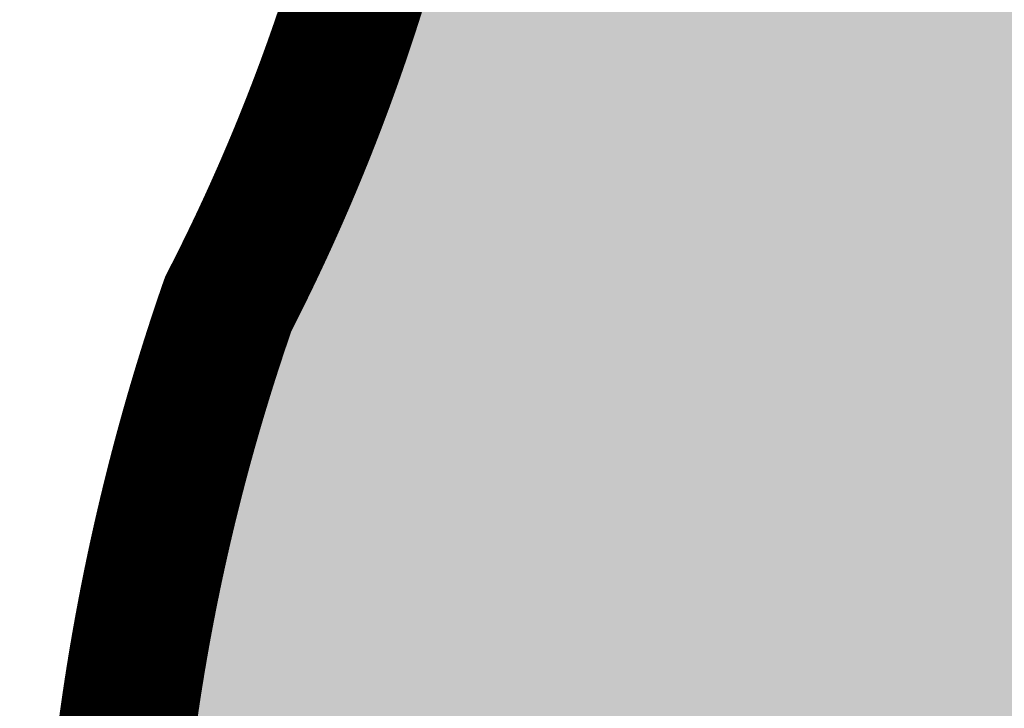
# Model space of a CAD drawing. Header units: feet. Extents: x 1609737 to 1611449, y 574802 to 575794.
# Tile 94 of 256: x 1610396 to 1610403, y 575064 to 575069. Entities that reach past the tile are written whole.
import ezdxf

# ---------------------------------------------------------------- set-up
doc = ezdxf.new("R2010")
doc.units = ezdxf.units.FT
doc.header["$MEASUREMENT"] = 0
for name, color, linetype in [('C-GROUTED-BLDR-HTCH-SINGLE', 79, 'Continuous'), ('C-THICKENED EDGE', 3, 'Continuous'), ('C-VOID FILLED RIPRAP', 23, 'Continuous')]:
    doc.layers.add(name, color=color, linetype=linetype)

msp = doc.modelspace()

# ---------------------------------------------------------------- hatches: boundary and pattern name
at = {"layer": 'C-GROUTED-BLDR-HTCH-SINGLE'}
h = msp.add_hatch(color=256, dxfattribs=at)
h.dxf.hatch_style = 1
edge = h.paths.add_edge_path()
edge.add_arc((1610346.798689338, 574967.6627427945), 126.8649867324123, 71.28505858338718, 88.50538841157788, ccw=False)
edge.add_arc((1610346.827493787, 574966.8597696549), 127.6165798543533, 65.85690705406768, 71.41298022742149, ccw=False)
edge.add_arc((1610404.7424691, 575080.043137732), 6.586764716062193, 150.232757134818, 192.3781952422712)
edge.add_arc((1610384.063225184, 575073.5679704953), 15.11863200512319, -18.604933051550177, 19.56635503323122, ccw=False)
edge.add_arc((1610416.513828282, 575060.92329932), 19.73778720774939, 156.6556931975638, 184.9380587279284)
edge.add_arc((1610380.29010607, 575056.0200681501), 16.86635743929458, -23.431948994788, 10.951468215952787, ccw=False)
edge.add_arc((1610404.150345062, 575043.2004725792), 10.37631145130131, 143.9079133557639, 198.3481587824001)
edge.add_arc((1610383.350808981, 575032.3549064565), 13.31777413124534, -11.562052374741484, 34.68779327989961, ccw=False)
edge.add_arc((1610414.662779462, 575075.9827910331), 49.76963084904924, 248.470540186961, 307.5616870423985)
edge.add_arc((1610475.45377047, 574997.3922403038), 49.58879759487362, 68.46665870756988, 127.88389707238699, ccw=False)
edge.add_arc((1610541.152820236, 575168.45085079), 133.6554409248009, 249.1835495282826, 262.0771957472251)
edge.add_arc((1610538.620285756, 575053.3600420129), 23.48207888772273, 169.698739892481, 227.4135499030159, ccw=False)
edge.add_arc((1610504.766698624, 575062.5365908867), 11.84640154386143, 335.1552628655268, 392.3913042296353)
edge.add_arc((1610525.659987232, 575075.0338984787), 12.50724317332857, 155.5736846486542, 209.4597175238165, ccw=False)
edge.add_arc((1610505.763914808, 575085.634325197), 10.09250994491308, 327.4616461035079, 366.1857299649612)
edge.add_arc((1610550.370748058, 575153.6818102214), 75.35873958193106, 242.691587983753, 274.296040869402)
edge.add_arc((1610562.194032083, 575081.4931232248), 6.849925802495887, 198.0715154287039, 205.5866701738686, ccw=False)
edge.add_arc((1610561.881980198, 575081.3913006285), 6.521681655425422, 145.8833785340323, 198.0715154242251, ccw=False)
edge.add_arc((1610554.68458593, 575086.2673485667), 2.171898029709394, 325.8833785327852, 440.5424989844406)
edge.add_arc((1610556.009493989, 575094.2209239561), 5.891273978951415, 222.7830371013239, 260.5424989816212, ccw=False)
edge.add_arc((1610554.185066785, 575092.5324888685), 3.405444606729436, 183.5019517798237, 222.78303710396, ccw=False)
edge.add_arc((1610550.370748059, 575153.6818102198), 61.35873958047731, 238.08154091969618, 270.3877407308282, ccw=False)
edge.add_arc((1610468.690325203, 574991.0261166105), 121.0420992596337, 65.99633416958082, 89.05759905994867)
edge.add_line((1610470.681135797, 575112.0518430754), (1610470.678386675, 575112.0331643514))
edge.add_line((1610470.678386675, 575112.0331643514), (1610468.827942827, 575112.0681376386))
edge.add_arc((1610459.13518586, 575115.8351432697), 10.39903212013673, 322.58159602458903, 338.76181796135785, ccw=False)
edge.add_arc((1610460.132572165, 575114.6197738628), 8.875664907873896, 320.9584175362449, 324.9011775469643, ccw=False)
edge.add_arc((1610460.844486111, 575114.0424213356), 7.959063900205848, 302.28112678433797, 320.95841752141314, ccw=False)
edge.add_arc((1610451.738392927, 575127.4486950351), 24.16256683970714, 284.0200303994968, 303.55861885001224, ccw=False)
edge.add_line((1610457.592042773, 575104.0059046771), (1610457.595383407, 575103.920069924))
edge.add_line((1610457.595383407, 575103.920069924), (1610460.480929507, 575102.1277901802))
edge.add_line((1610460.480929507, 575102.1277901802), (1610461.388454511, 575099.1460253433))
edge.add_line((1610461.388454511, 575099.1460253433), (1610461.932838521, 575097.8547054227))
edge.add_line((1610461.932838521, 575097.8547054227), (1610458.962926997, 575097.6253133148))
edge.add_arc((1610444.286277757, 575111.6052103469), 20.26922677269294, 252.9107273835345, 316.3928090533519, ccw=False)
edge.add_arc((1610435.269657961, 575078.1270833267), 14.43202019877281, 77.7576186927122, 164.2463266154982)
edge.add_line((1610421.379735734, 575082.0454079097), (1610416.758092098, 575089.705494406))
edge.add_line((1610416.758092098, 575089.705494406), (1610416.405233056, 575088.5733883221))
edge.add_line((1610416.405233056, 575088.5733883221), (1610415.439970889, 575086.9513317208))
edge.add_line((1610415.439970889, 575086.9513317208), (1610414.124019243, 575085.5981613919))
edge.add_line((1610414.124019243, 575085.5981613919), (1610412.543465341, 575084.5947602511))
edge.add_line((1610412.543465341, 575084.5947602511), (1610410.774099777, 575083.9829514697))
edge.add_line((1610410.774099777, 575083.9829514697), (1610408.911330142, 575083.7957249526))
edge.add_line((1610408.911330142, 575083.7957249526), (1610407.58607858, 575083.9271950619))
edge.add_line((1610407.58607858, 575083.9271950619), (1610401.745635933, 575086.6712269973))
edge.add_arc((1610345.586171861, 574961.0911944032), 137.5653662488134, 65.90577864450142, 85.80491363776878)
edge.add_arc((1610353.002017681, 575098.637514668), 2.670401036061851, 275.9515570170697, 352.4790479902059, ccw=False)
edge.add_arc((1610357.443323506, 575072.4608215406), 23.88650330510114, 100.0403631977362, 104.5996252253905)
edge.add_arc((1610352.062700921, 575093.4672650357), 2.203844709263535, 106.8896556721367, 152.5093626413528)

# ---------------------------------------------------------------- linework, layer by layer
msp.add_lwpolyline([(1610350.107700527, 575094.484567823, -0.07527958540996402), (1610387.504587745, 575087.8199510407, -0.02424769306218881), (1610399.024831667, 575083.313319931, 0.1859955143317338), (1610398.308820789, 575078.6311749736, -0.1681110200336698), (1610398.391771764, 575068.7445083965, 0.1240353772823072), (1610396.849301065, 575059.224295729, -0.1511617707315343), (1610395.765546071, 575049.3129994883, 0.2421113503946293), (1610394.301552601, 575039.9341097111, -0.2045878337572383), (1610396.398341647, 575029.6856370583, 0.2637033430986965), (1610445.003104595, 575036.53053095, -0.2652257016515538), (1610493.654971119, 575043.5199450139, 0.05631857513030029), (1610522.729919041, 575036.0711937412, -0.2572904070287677)], format="xyb", dxfattribs=at)
at = {"layer": 'C-THICKENED EDGE', "const_width": 1, "flags": 128}
msp.add_lwpolyline([(1610398.642791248, 575069.5248393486), (1610398.639359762, 575069.5130501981), (1610398.635918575, 575069.5012650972), (1610398.632467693, 575069.4894840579), (1610398.629007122, 575069.4777070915), (1610398.625536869, 575069.4659342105), (1610398.622056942, 575069.454165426), (1610398.618567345, 575069.44240075), (1610398.615068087, 575069.4306401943), (1610398.611559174, 575069.4188837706), (1610398.608040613, 575069.4071314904), (1610398.604512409, 575069.3953833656), (1610398.600974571, 575069.3836394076), (1610398.597427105, 575069.3718996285), (1610398.593870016, 575069.3601640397), (1610398.590303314, 575069.3484326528), (1610398.586727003, 575069.3367054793), (1610398.583141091, 575069.3249825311), (1610398.579545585, 575069.3132638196), (1610398.575940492, 575069.3015493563), (1610398.572325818, 575069.289839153), (1610398.568701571, 575069.2781332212), (1610398.565067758, 575069.2664315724), (1610398.561424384, 575069.2547342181), (1610398.557771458, 575069.2430411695), (1610398.554108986, 575069.2313524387), (1610398.550436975, 575069.2196680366), (1610398.546755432, 575069.207987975), (1610398.543064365, 575069.1963122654), (1610398.53936378, 575069.184640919), (1610398.535653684, 575069.1729739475), (1610398.531934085, 575069.1613113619), (1610398.528204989, 575069.1496531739), (1610398.524466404, 575069.1379993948), (1610398.520718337, 575069.1263500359), (1610398.516960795, 575069.1147051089), (1610398.513193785, 575069.1030646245), (1610398.509417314, 575069.0914285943), (1610398.50563139, 575069.07979703), (1610398.501836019, 575069.0681699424), (1610398.49803121, 575069.0565473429), (1610398.494216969, 575069.0449292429), (1610398.490393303, 575069.0333156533), (1610398.48656022, 575069.0217065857), (1610398.482717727, 575069.0101020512), (1610398.478865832, 575068.998502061), (1610398.475004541, 575068.9869066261), (1610398.471133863, 575068.9753157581), (1610398.467253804, 575068.9637294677), (1610398.463364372, 575068.9521477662), (1610398.459465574, 575068.9405706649), (1610398.455557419, 575068.9289981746), (1610398.451639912, 575068.9174303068), (1610398.447713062, 575068.905867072), (1610398.443776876, 575068.8943084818), (1610398.439831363, 575068.882754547), (1610398.435876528, 575068.8712052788), (1610398.43191238, 575068.8596606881), (1610398.427938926, 575068.8481207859), (1610398.423956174, 575068.836585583), (1610398.419964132, 575068.825055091), (1610398.415962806, 575068.81352932), (1610398.411952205, 575068.8020082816), (1610398.407932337, 575068.7904919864), (1610398.403903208, 575068.7789804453), (1610398.399864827, 575068.7674736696), (1610398.395817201, 575068.7559716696), (1610398.391760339, 575068.7444744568), (1610398.387694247, 575068.7329820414), (1610398.383618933, 575068.7214944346), (1610398.379534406, 575068.7100116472), (1610398.375440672, 575068.6985336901), (1610398.37133774, 575068.6870605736), (1610398.367225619, 575068.6755923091), (1610398.363104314, 575068.6641289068), (1610398.358973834, 575068.652670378), (1610398.354834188, 575068.641216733), (1610398.350685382, 575068.6297679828), (1610398.346527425, 575068.6183241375), (1610398.342360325, 575068.6068852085), (1610398.338184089, 575068.5954512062), (1610398.333998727, 575068.5840221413), (1610398.329804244, 575068.5725980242), (1610398.325600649, 575068.5611788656), (1610398.321387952, 575068.5497646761), (1610398.317166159, 575068.5383554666), (1610398.312935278, 575068.5269512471), (1610398.308695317, 575068.5155520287), (1610398.304446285, 575068.5041578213), (1610398.30018819, 575068.4927686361), (1610398.295921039, 575068.4813844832), (1610398.29164484, 575068.470005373), (1610398.287359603, 575068.4586313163), (1610398.283065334, 575068.4472623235), (1610398.278762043, 575068.4358984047), (1610398.274449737, 575068.4245395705), (1610398.270128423, 575068.4131858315), (1610398.265798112, 575068.4018371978), (1610398.26145881, 575068.3904936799), (1610398.257110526, 575068.3791552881), (1610398.252753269, 575068.3678220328), (1610398.248387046, 575068.3564939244), (1610398.244011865, 575068.3451709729), (1610398.239627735, 575068.3338531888), (1610398.235234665, 575068.3225405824), (1610398.230832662, 575068.3112331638), (1610398.226421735, 575068.2999309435), (1610398.222001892, 575068.2886339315), (1610398.217573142, 575068.277342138), (1610398.213135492, 575068.2660555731), (1610398.208688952, 575068.2547742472), (1610398.204233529, 575068.2434981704), (1610398.199769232, 575068.2322273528), (1610398.19529607, 575068.2209618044), (1610398.190814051, 575068.2097015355), (1610398.186323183, 575068.198446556), (1610398.181823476, 575068.1871968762), (1610398.177314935, 575068.1759525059), (1610398.172797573, 575068.164713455), (1610398.168271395, 575068.1534797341), (1610398.163736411, 575068.1422513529), (1610398.15919263, 575068.131028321), (1610398.154640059, 575068.1198106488), (1610398.150078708, 575068.1085983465), (1610398.145508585, 575068.0973914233), (1610398.140929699, 575068.0861898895), (1610398.136342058, 575068.0749937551), (1610398.13174567, 575068.0638030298), (1610398.127140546, 575068.0526177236), (1610398.122526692, 575068.0414378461), (1610398.117904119, 575068.0302634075), (1610398.113272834, 575068.0190944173), (1610398.108632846, 575068.0079308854), (1610398.103984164, 575067.9967728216), (1610398.099326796, 575067.9856202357), (1610398.094660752, 575067.9744731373), (1610398.089986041, 575067.9633315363), (1610398.08530267, 575067.952195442), (1610398.080610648, 575067.9410648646), (1610398.075909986, 575067.9299398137), (1610398.07120069, 575067.9188202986), (1610398.066482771, 575067.9077063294), (1610398.061756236, 575067.8965979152), (1610398.057021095, 575067.8854950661), (1610398.052277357, 575067.8743977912), (1610398.04752503, 575067.8633061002), (1610398.042764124, 575067.8522200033), (1610398.037994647, 575067.8411395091), (1610398.033216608, 575067.8300646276), (1610398.028430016, 575067.8189953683), (1610398.023634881, 575067.8079317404), (1610398.01883121, 575067.7968737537), (1610398.014019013, 575067.7858214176), (1610398.009198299, 575067.774774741), (1610398.004369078, 575067.763733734), (1610397.999531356, 575067.7526984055), (1610397.994685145, 575067.7416687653), (1610397.989830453, 575067.7306448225), (1610397.984967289, 575067.7196265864), (1610397.980095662, 575067.7086140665), (1610397.975215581, 575067.6976072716), (1610397.970327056, 575067.6866062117), (1610397.965430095, 575067.6756108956), (1610397.960524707, 575067.6646213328), (1610397.955610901, 575067.6536375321), (1610397.950688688, 575067.6426595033), (1610397.945758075, 575067.6316872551), (1610397.940819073, 575067.6207207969), (1610397.935871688, 575067.6097601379), (1610397.930915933, 575067.598805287), (1610397.925951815, 575067.5878562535), (1610397.920979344, 575067.5769130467), (1610397.915998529, 575067.5659756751), (1610397.911009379, 575067.5550441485), (1610397.906011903, 575067.5441184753), (1610397.901006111, 575067.5331986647), (1610397.895992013, 575067.5222847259), (1610397.890969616, 575067.511376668), (1610397.885938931, 575067.5004744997), (1610397.880899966, 575067.4895782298), (1610397.875852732, 575067.4786878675), (1610397.870797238, 575067.4678034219), (1610397.865733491, 575067.4569249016), (1610397.860661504, 575067.4460523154), (1610397.855581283, 575067.4351856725), (1610397.85049284, 575067.4243249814), (1610397.845396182, 575067.4134702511), (1610397.840291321, 575067.4026214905), (1610397.835178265, 575067.3917787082), (1610397.830057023, 575067.3809419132), (1610397.824927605, 575067.370111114), (1610397.81979002, 575067.3592863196), (1610397.814644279, 575067.3484675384), (1610397.809490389, 575067.3376547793), (1610397.804328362, 575067.3268480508), (1610397.799158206, 575067.3160473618), (1610397.79397993, 575067.3052527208), (1610397.788793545, 575067.2944641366), (1610397.783599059, 575067.2836816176), (1610397.778396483, 575067.2729051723), (1610397.773185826, 575067.2621348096), (1610397.767967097, 575067.2513705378), (1610397.762740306, 575067.2406123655), (1610397.757505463, 575067.2298603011), (1610397.752262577, 575067.2191143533), (1610397.747011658, 575067.2083745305), (1610397.741752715, 575067.1976408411), (1610397.736485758, 575067.1869132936), (1610397.731210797, 575067.1761918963), (1610397.725927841, 575067.1654766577), (1610397.720636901, 575067.154767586), (1610397.715337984, 575067.14406469), (1610397.710031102, 575067.1333679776), (1610397.704716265, 575067.1226774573), (1610397.69939348, 575067.1119931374), (1610397.694062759, 575067.101315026), (1610397.688724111, 575067.0906431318), (1610397.683377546, 575067.0799774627), (1610397.678023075, 575067.0693180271), (1610397.672660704, 575067.0586648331), (1610397.667290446, 575067.0480178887), (1610397.66191231, 575067.0373772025), (1610397.656526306, 575067.0267427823), (1610397.651132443, 575067.0161146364), (1610397.645730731, 575067.0054927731), (1610397.64032118, 575066.9948772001), (1610397.6349038, 575066.9842679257), (1610397.629478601, 575066.973664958), (1610397.624045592, 575066.9630683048), (1610397.618604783, 575066.9524779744), (1610397.617243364, 575066.9498313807), (1610397.616902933, 575066.9491697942), (1610397.616619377, 575066.9484027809), (1610397.616072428, 575066.9468315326), (1610397.613886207, 575066.9405457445), (1610397.609521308, 575066.9279703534), (1610397.605166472, 575066.9153898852), (1610397.600821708, 575066.9028043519), (1610397.596487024, 575066.8902137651), (1610397.592162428, 575066.8776181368), (1610397.587847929, 575066.865017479), (1610397.583543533, 575066.8524118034), (1610397.57924925, 575066.8398011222), (1610397.574965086, 575066.8271854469), (1610397.57069105, 575066.8145647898), (1610397.566427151, 575066.8019391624), (1610397.562173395, 575066.7893085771), (1610397.557929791, 575066.7766730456), (1610397.553696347, 575066.7640325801), (1610397.549473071, 575066.7513871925), (1610397.545259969, 575066.7387368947), (1610397.541057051, 575066.726081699), (1610397.536864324, 575066.7134216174), (1610397.532681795, 575066.700756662), (1610397.528509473, 575066.6880868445), (1610397.524347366, 575066.6754121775), (1610397.520195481, 575066.6627326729), (1610397.516053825, 575066.6500483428), (1610397.511922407, 575066.6373591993), (1610397.507801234, 575066.624665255), (1610397.503690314, 575066.6119665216), (1610397.499589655, 575066.5992630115), (1610397.495499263, 575066.5865547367), (1610397.491419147, 575066.5738417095), (1610397.487349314, 575066.5611239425), (1610397.483289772, 575066.5484014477), (1610397.479240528, 575066.5356742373), (1610397.475201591, 575066.5229423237), (1610397.471172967, 575066.5102057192), (1610397.467154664, 575066.4974644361), (1610397.463146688, 575066.4847184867), (1610397.459149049, 575066.4719678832), (1610397.455161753, 575066.4592126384), (1610397.451184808, 575066.4464527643), (1610397.447218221, 575066.4336882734), (1610397.443261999, 575066.420919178), (1610397.43931615, 575066.4081454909), (1610397.435380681, 575066.3953672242), (1610397.431455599, 575066.3825843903), (1610397.427540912, 575066.369797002), (1610397.423636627, 575066.3570050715), (1610397.419742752, 575066.3442086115), (1610397.415859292, 575066.3314076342), (1610397.411986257, 575066.3186021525), (1610397.408123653, 575066.3057921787), (1610397.404271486, 575066.2929777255), (1610397.400429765, 575066.2801588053), (1610397.396598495, 575066.2673354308), (1610397.392777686, 575066.2545076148), (1610397.388967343, 575066.2416753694), (1610397.385167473, 575066.2288387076), (1610397.381378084, 575066.2159976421), (1610397.377599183, 575066.2031521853), (1610397.373830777, 575066.1903023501), (1610397.370072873, 575066.1774481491), (1610397.366325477, 575066.1645895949), (1610397.362588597, 575066.1517267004), (1610397.358862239, 575066.1388594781), (1610397.355146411, 575066.1259879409), (1610397.35144112, 575066.1131121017), (1610397.347746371, 575066.1002319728), (1610397.344062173, 575066.0873475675), (1610397.340388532, 575066.0744588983), (1610397.336725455, 575066.0615659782), (1610397.333072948, 575066.04866882), (1610397.329431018, 575066.0357674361), (1610397.325799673, 575066.0228618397), (1610397.322178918, 575066.009952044), (1610397.318568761, 575065.9970380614), (1610397.314969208, 575065.984119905), (1610397.311380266, 575065.9711975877), (1610397.307801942, 575065.9582711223), (1610397.304234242, 575065.9453405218), (1610397.300677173, 575065.9324057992), (1610397.29713074, 575065.9194669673), (1610397.293594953, 575065.9065240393), (1610397.290069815, 575065.8935770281), (1610397.286555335, 575065.8806259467), (1610397.283051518, 575065.867670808), (1610397.279558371, 575065.8547116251), (1610397.2760759, 575065.8417484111), (1610397.272604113, 575065.8287811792), (1610397.269143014, 575065.815809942), (1610397.265692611, 575065.802834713), (1610397.262252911, 575065.7898555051), (1610397.258823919, 575065.7768723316), (1610397.255405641, 575065.7638852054), (1610397.251998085, 575065.7508941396), (1610397.248601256, 575065.7378991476), (1610397.245215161, 575065.7249002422), (1610397.241839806, 575065.711897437), (1610397.238475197, 575065.6988907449), (1610397.23512134, 575065.6858801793), (1610397.231778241, 575065.672865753), (1610397.228445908, 575065.6598474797), (1610397.225124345, 575065.6468253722), (1610397.22181356, 575065.6337994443), (1610397.218513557, 575065.6207697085), (1610397.215224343, 575065.6077361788), (1610397.211945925, 575065.594698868), (1610397.208678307, 575065.5816577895), (1610397.205421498, 575065.568612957), (1610397.202175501, 575065.5555643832), (1610397.198940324, 575065.5425120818), (1610397.195715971, 575065.5294560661), (1610397.19250245, 575065.5163963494), (1610397.189299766, 575065.5033329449), (1610397.186107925, 575065.4902658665), (1610397.182926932, 575065.477195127), (1610397.179756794, 575065.4641207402), (1610397.176597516, 575065.4510427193), (1610397.173449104, 575065.4379610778), (1610397.170311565, 575065.4248758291), (1610397.167184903, 575065.4117869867), (1610397.164069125, 575065.3986945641), (1610397.160964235, 575065.3855985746), (1610397.157870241, 575065.3724990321), (1610397.154787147, 575065.3593959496), (1610397.151714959, 575065.3462893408), (1610397.148653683, 575065.3331792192), (1610397.145603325, 575065.3200655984), (1610397.142563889, 575065.3069484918), (1610397.139535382, 575065.2938279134), (1610397.136517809, 575065.2807038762), (1610397.133511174, 575065.2675763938), (1610397.130515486, 575065.2544454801), (1610397.127530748, 575065.2413111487), (1610397.124556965, 575065.2281734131), (1610397.121594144, 575065.2150322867), (1610397.11864229, 575065.2018877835), (1610397.115701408, 575065.1887399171), (1610397.112771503, 575065.1755887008), (1610397.109852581, 575065.1624341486), (1610397.106944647, 575065.149276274), (1610397.104047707, 575065.1361150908), (1610397.101161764, 575065.1229506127), (1610397.098286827, 575065.1097828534), (1610397.095422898, 575065.0966118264), (1610397.092569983, 575065.0834375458), (1610397.089728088, 575065.0702600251), (1610397.086897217, 575065.0570792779), (1610397.084077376, 575065.0438953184), (1610397.08126857, 575065.0307081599), (1610397.078470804, 575065.0175178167), (1610397.075684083, 575065.0043243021), (1610397.072908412, 575064.9911276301), (1610397.070143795, 575064.9779278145), (1610397.067390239, 575064.9647248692), (1610397.064647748, 575064.9515188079), (1610397.061916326, 575064.9383096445), (1610397.05919598, 575064.9250973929), (1610397.056486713, 575064.9118820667), (1610397.053788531, 575064.8986636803), (1610397.051101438, 575064.885442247), (1610397.04842544, 575064.8722177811), (1610397.04576054, 575064.8589902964), (1610397.043106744, 575064.8457598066), (1610397.040464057, 575064.8325263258), (1610397.037832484, 575064.8192898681), (1610397.035212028, 575064.806050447), (1610397.032602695, 575064.7928080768), (1610397.03000449, 575064.7795627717), (1610397.027417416, 575064.7663145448), (1610397.024841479, 575064.7530634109), (1610397.022276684, 575064.7398093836), (1610397.019723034, 575064.726552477), (1610397.017180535, 575064.7132927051), (1610397.014649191, 575064.700030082), (1610397.012129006, 575064.6867646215), (1610397.009619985, 575064.6734963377), (1610397.007122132, 575064.6602252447), (1610397.004635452, 575064.6469513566), (1610397.002159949, 575064.6336746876), (1610396.999695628, 575064.6203952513), (1610396.997242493, 575064.6071130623), (1610396.994800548, 575064.5938281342), (1610396.992369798, 575064.5805404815), (1610396.989950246, 575064.5672501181), (1610396.987541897, 575064.5539570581), (1610396.985144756, 575064.5406613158), (1610396.982758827, 575064.5273629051), (1610396.980384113, 575064.5140618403), (1610396.978020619, 575064.5007581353), (1610396.97566835, 575064.4874518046), (1610396.973327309, 575064.4741428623), (1610396.9709975, 575064.4608313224), (1610396.968678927, 575064.447517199), (1610396.966371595, 575064.4342005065), (1610396.964075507, 575064.420881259), (1610396.961790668, 575064.407559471), (1610396.959517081, 575064.3942351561), (1610396.957254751, 575064.380908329), (1610396.955003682, 575064.367579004), (1610396.952763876, 575064.3542471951), (1610396.950535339, 575064.3409129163), (1610396.948318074, 575064.3275761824), (1610396.946112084, 575064.3142370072), (1610396.943917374, 575064.3008954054), (1610396.941733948, 575064.2875513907), (1610396.939561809, 575064.2742049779), (1610396.937400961, 575064.2608561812), (1610396.935251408, 575064.2475050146), (1610396.933113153, 575064.2341514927), (1610396.9309862, 575064.2207956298), (1610396.928870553, 575064.2074374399), (1610396.926766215, 575064.1940769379), (1610396.92467319, 575064.1807141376), (1610396.922591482, 575064.1673490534), (1610396.920521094, 575064.1539817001), (1610396.918462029, 575064.1406120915), (1610396.916414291, 575064.1272402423), (1610396.914377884, 575064.1138661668), (1610396.912352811, 575064.1004898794), (1610396.910339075, 575064.0871113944), (1610396.908336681, 575064.0737307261), (1610396.90634563, 575064.0603478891), (1610396.904365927, 575064.0469628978), (1610396.902397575, 575064.0335757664), (1610396.900440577, 575064.0201865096), (1610396.898494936, 575064.0067951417), (1610396.896560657, 575063.9934016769), (1610396.894637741, 575063.98000613), (1610396.892726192, 575063.9666085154), (1610396.890826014, 575063.9532088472), (1610396.88893721, 575063.9398071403), (1610396.887059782, 575063.9264034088), (1610396.885193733, 575063.9129976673), (1610396.883339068, 575063.8995899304), (1610396.881495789, 575063.8861802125), (1610396.879663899, 575063.8727685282), (1610396.8778434, 575063.8593548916), (1610396.876034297, 575063.8459393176), (1610396.874236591, 575063.8325218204), (1610396.872450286, 575063.8191024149), (1610396.870675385, 575063.8056811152), (1610396.868911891, 575063.7922579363), (1610396.867159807, 575063.7788328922), (1610396.865419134, 575063.7654059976), (1610396.863689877, 575063.7519772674), (1610396.861972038, 575063.7385467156), (1610396.86026562, 575063.7251143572), (1610396.858570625, 575063.7116802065), (1610396.856887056, 575063.6982442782), (1610396.855214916, 575063.6848065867), (1610396.853554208, 575063.6713671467), (1610396.851904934, 575063.6579259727), (1610396.850267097, 575063.6444830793), (1610396.848640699, 575063.6310384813), (1610396.847025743, 575063.6175921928), (1610396.845422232, 575063.604144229), (1610396.843830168, 575063.5906946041), (1610396.842249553, 575063.5772433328), (1610396.84068039, 575063.5637904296), (1610396.839122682, 575063.5503359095), (1610396.837576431, 575063.5368797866), (1610396.836041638, 575063.5234220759), (1610396.834518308, 575063.509962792), (1610396.833006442, 575063.4965019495)], dxfattribs=at)
at = {"layer": 'C-VOID FILLED RIPRAP', "linetype": 'Continuous'}
msp.add_lwpolyline([(1610398.46845961, 575069.0234196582), (1610398.464730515, 575069.0117614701), (1610398.46099193, 575069.000107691), (1610398.457243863, 575068.9884583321), (1610398.453486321, 575068.9768134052), (1610398.44971931, 575068.9651729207), (1610398.445942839, 575068.9535368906), (1610398.442156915, 575068.9419053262), (1610398.438361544, 575068.9302782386), (1610398.434556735, 575068.9186556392), (1610398.430742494, 575068.9070375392), (1610398.426918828, 575068.8954239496), (1610398.423085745, 575068.8838148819), (1610398.419243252, 575068.8722103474), (1610398.415391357, 575068.8606103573), (1610398.411530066, 575068.8490149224), (1610398.407659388, 575068.8374240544), (1610398.403779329, 575068.825837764), (1610398.399889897, 575068.8142560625), (1610398.3959911, 575068.8026789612), (1610398.392082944, 575068.7911064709), (1610398.388165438, 575068.779538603), (1610398.384238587, 575068.7679753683), (1610398.380302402, 575068.7564167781), (1610398.376356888, 575068.7448628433), (1610398.372402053, 575068.733313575), (1610398.368437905, 575068.7217689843), (1610398.364464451, 575068.7102290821), (1610398.360481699, 575068.6986938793), (1610398.356489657, 575068.6871633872), (1610398.352488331, 575068.6756376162), (1610398.34847773, 575068.6641165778), (1610398.344457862, 575068.6526002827), (1610398.340428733, 575068.6410887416), (1610398.336390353, 575068.6295819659), (1610398.332342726, 575068.6180799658), (1610398.328285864, 575068.606582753), (1610398.324219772, 575068.5950903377), (1610398.320144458, 575068.5836027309), (1610398.316059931, 575068.5721199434), (1610398.311966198, 575068.5606419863), (1610398.307863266, 575068.5491688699), (1610398.303751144, 575068.5377006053), (1610398.299629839, 575068.526237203), (1610398.295499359, 575068.5147786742), (1610398.291359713, 575068.5033250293), (1610398.287210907, 575068.491876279), (1610398.28305295, 575068.4804324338), (1610398.27888585, 575068.4689935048), (1610398.274709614, 575068.4575595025), (1610398.270524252, 575068.4461304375), (1610398.266329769, 575068.4347063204), (1610398.262126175, 575068.4232871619), (1610398.257913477, 575068.4118729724), (1610398.253691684, 575068.4004637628), (1610398.249460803, 575068.3890595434), (1610398.245220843, 575068.3776603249), (1610398.24097181, 575068.3662661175), (1610398.236713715, 575068.3548769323), (1610398.232446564, 575068.3434927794), (1610398.228170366, 575068.3321136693), (1610398.223885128, 575068.3207396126), (1610398.219590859, 575068.3093706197), (1610398.215287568, 575068.2980067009), (1610398.210975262, 575068.2866478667), (1610398.206653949, 575068.2752941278), (1610398.202323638, 575068.2639454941), (1610398.197984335, 575068.2526019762), (1610398.193636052, 575068.2412635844), (1610398.189278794, 575068.229930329), (1610398.184912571, 575068.2186022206), (1610398.18053739, 575068.2072792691), (1610398.176153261, 575068.195961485), (1610398.17176019, 575068.1846488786), (1610398.167358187, 575068.1733414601), (1610398.16294726, 575068.1620392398), (1610398.158527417, 575068.1507422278), (1610398.154098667, 575068.1394504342), (1610398.149661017, 575068.1281638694), (1610398.145214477, 575068.1168825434), (1610398.140759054, 575068.1056064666), (1610398.136294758, 575068.094335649), (1610398.131821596, 575068.0830701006), (1610398.127339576, 575068.0718098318), (1610398.122848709, 575068.0605548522), (1610398.118349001, 575068.0493051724), (1610398.113840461, 575068.0380608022), (1610398.109323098, 575068.0268217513), (1610398.10479692, 575068.0155880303), (1610398.100261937, 575068.0043596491), (1610398.095718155, 575067.9931366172), (1610398.091165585, 575067.9819189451), (1610398.086604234, 575067.9707066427), (1610398.082034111, 575067.9594997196), (1610398.077455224, 575067.9482981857), (1610398.072867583, 575067.9371020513), (1610398.068271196, 575067.9259113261), (1610398.063666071, 575067.9147260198), (1610398.059052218, 575067.9035461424), (1610398.054429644, 575067.8923717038), (1610398.049798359, 575067.8812027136), (1610398.045158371, 575067.8700391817), (1610398.040509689, 575067.8588811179), (1610398.035852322, 575067.8477285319), (1610398.031186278, 575067.8365814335), (1610398.026511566, 575067.8254398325), (1610398.021828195, 575067.8143037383), (1610398.017136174, 575067.8031731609), (1610398.012435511, 575067.7920481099), (1610398.007726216, 575067.7809285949), (1610398.003008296, 575067.7698146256), (1610397.998281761, 575067.7587062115), (1610397.99354662, 575067.7476033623), (1610397.988802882, 575067.7365060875), (1610397.984050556, 575067.7254143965), (1610397.979289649, 575067.7143282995), (1610397.974520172, 575067.7032478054), (1610397.969742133, 575067.6921729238), (1610397.964955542, 575067.6811036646), (1610397.960160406, 575067.6700400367), (1610397.955356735, 575067.6589820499), (1610397.950544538, 575067.6479297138), (1610397.945723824, 575067.6368830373), (1610397.940894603, 575067.6258420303), (1610397.936056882, 575067.6148067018), (1610397.931210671, 575067.6037770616), (1610397.926355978, 575067.5927531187), (1610397.921492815, 575067.5817348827), (1610397.916621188, 575067.5707223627), (1610397.911741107, 575067.5597155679), (1610397.906852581, 575067.548714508), (1610397.90195562, 575067.5377191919), (1610397.897050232, 575067.526729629), (1610397.892136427, 575067.5157458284), (1610397.887214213, 575067.5047677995), (1610397.8822836, 575067.4937955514), (1610397.877344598, 575067.4828290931), (1610397.872397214, 575067.4718684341), (1610397.867441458, 575067.4609135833), (1610397.862477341, 575067.4499645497), (1610397.85750487, 575067.4390213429), (1610397.852524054, 575067.4280839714), (1610397.847534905, 575067.4171524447), (1610397.842537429, 575067.4062267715), (1610397.837531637, 575067.3953069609), (1610397.832517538, 575067.3843930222), (1610397.827495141, 575067.3734849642), (1610397.822464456, 575067.3625827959), (1610397.817425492, 575067.3516865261), (1610397.812378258, 575067.3407961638), (1610397.807322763, 575067.3299117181), (1610397.802259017, 575067.3190331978), (1610397.797187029, 575067.3081606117), (1610397.792106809, 575067.2972939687), (1610397.787018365, 575067.2864332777), (1610397.781921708, 575067.2755785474), (1610397.776816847, 575067.2647297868), (1610397.77170379, 575067.2538870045), (1610397.766582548, 575067.2430502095), (1610397.76145313, 575067.2322194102), (1610397.756315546, 575067.2213946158), (1610397.751169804, 575067.2105758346), (1610397.746015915, 575067.1997630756), (1610397.740853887, 575067.1889563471), (1610397.735683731, 575067.1781556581), (1610397.730505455, 575067.1673610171), (1610397.72531907, 575067.1565724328), (1610397.720124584, 575067.1457899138), (1610397.714922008, 575067.1350134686), (1610397.709711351, 575067.1242431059), (1610397.704492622, 575067.113478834), (1610397.699265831, 575067.1027206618), (1610397.694030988, 575067.0919685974), (1610397.688788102, 575067.0812226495), (1610397.683537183, 575067.0704828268), (1610397.67827824, 575067.0597491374), (1610397.673011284, 575067.0490215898), (1610397.667736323, 575067.0383001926), (1610397.662453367, 575067.0275849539), (1610397.657162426, 575067.0168758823), (1610397.65186351, 575067.0061729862), (1610397.646556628, 575066.9954762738), (1610397.64124179, 575066.9847857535), (1610397.635919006, 575066.9741014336), (1610397.630588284, 575066.9634233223), (1610397.625249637, 575066.952751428), (1610397.619903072, 575066.9420857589), (1610397.6145486, 575066.9314263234), (1610397.60918623, 575066.9207731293), (1610397.603815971, 575066.9101261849), (1610397.598437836, 575066.8994854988), (1610397.593051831, 575066.8888510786), (1610397.587657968, 575066.8782229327), (1610397.582256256, 575066.8676010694), (1610397.576846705, 575066.8569854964), (1610397.571429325, 575066.846376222), (1610397.566004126, 575066.8357732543), (1610397.560571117, 575066.8251766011), (1610397.555130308, 575066.8145862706), (1610397.553768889, 575066.811939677), (1610397.553428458, 575066.8112780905), (1610397.553144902, 575066.8105110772), (1610397.552597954, 575066.8089398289), (1610397.550411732, 575066.8026540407), (1610397.546046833, 575066.7900786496), (1610397.541691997, 575066.7774981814), (1610397.537347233, 575066.7649126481), (1610397.533012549, 575066.7523220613), (1610397.528687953, 575066.7397264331), (1610397.524373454, 575066.7271257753), (1610397.520069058, 575066.7145200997), (1610397.515774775, 575066.7019094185), (1610397.511490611, 575066.6892937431), (1610397.507216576, 575066.676673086), (1610397.502952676, 575066.6640474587), (1610397.49869892, 575066.6514168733), (1610397.494455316, 575066.6387813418), (1610397.490221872, 575066.6261408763), (1610397.485998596, 575066.6134954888), (1610397.481785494, 575066.6008451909), (1610397.477582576, 575066.5881899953), (1610397.473389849, 575066.5755299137), (1610397.469207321, 575066.5628649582), (1610397.465034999, 575066.5501951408), (1610397.460872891, 575066.5375204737), (1610397.456721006, 575066.5248409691), (1610397.45257935, 575066.512156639), (1610397.448447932, 575066.4994674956), (1610397.44432676, 575066.4867735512), (1610397.440215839, 575066.4740748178), (1610397.43611518, 575066.4613713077), (1610397.432024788, 575066.448663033), (1610397.427944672, 575066.4359500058), (1610397.423874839, 575066.4232322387), (1610397.419815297, 575066.410509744), (1610397.415766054, 575066.3977825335), (1610397.411727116, 575066.38505062), (1610397.407698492, 575066.3723140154), (1610397.403680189, 575066.3595727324), (1610397.399672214, 575066.3468267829), (1610397.395674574, 575066.3340761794), (1610397.391687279, 575066.3213209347), (1610397.387710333, 575066.3085610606), (1610397.383743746, 575066.2957965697), (1610397.379787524, 575066.2830274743), (1610397.375841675, 575066.2702537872), (1610397.371906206, 575066.2574755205), (1610397.367981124, 575066.2446926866), (1610397.364066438, 575066.2319052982), (1610397.360162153, 575066.2191133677), (1610397.356268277, 575066.2063169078), (1610397.352384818, 575066.1935159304), (1610397.348511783, 575066.1807104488), (1610397.344649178, 575066.167900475), (1610397.340797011, 575066.1550860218), (1610397.33695529, 575066.1422671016), (1610397.333124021, 575066.1294437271), (1610397.329303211, 575066.116615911), (1610397.325492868, 575066.1037836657), (1610397.321692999, 575066.0909470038), (1610397.31790361, 575066.0781059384), (1610397.314124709, 575066.0652604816), (1610397.310356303, 575066.0524106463), (1610397.306598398, 575066.0395564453), (1610397.302851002, 575066.0266978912), (1610397.299114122, 575066.0138349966), (1610397.295387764, 575066.0009677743), (1610397.291671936, 575065.9880962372), (1610397.287966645, 575065.9752203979), (1610397.284271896, 575065.962340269), (1610397.280587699, 575065.9494558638), (1610397.276914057, 575065.9365671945), (1610397.27325098, 575065.9236742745), (1610397.269598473, 575065.9107771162), (1610397.265956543, 575065.8978757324), (1610397.262325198, 575065.884970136), (1610397.258704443, 575065.8720603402), (1610397.255094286, 575065.8591463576), (1610397.251494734, 575065.8462282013), (1610397.247905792, 575065.8333058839), (1610397.244327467, 575065.8203794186), (1610397.240759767, 575065.807448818), (1610397.237202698, 575065.7945140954), (1610397.233656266, 575065.7815752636), (1610397.230120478, 575065.7686323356), (1610397.22659534, 575065.7556853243), (1610397.22308086, 575065.7427342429), (1610397.219577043, 575065.7297791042), (1610397.216083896, 575065.7168199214), (1610397.212601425, 575065.7038567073), (1610397.209129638, 575065.6908894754), (1610397.205668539, 575065.6779182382), (1610397.202218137, 575065.6649430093), (1610397.198778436, 575065.6519638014), (1610397.195349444, 575065.6389806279), (1610397.191931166, 575065.6259935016), (1610397.18852361, 575065.6130024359), (1610397.185126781, 575065.6000074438), (1610397.181740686, 575065.5870085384), (1610397.178365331, 575065.5740057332), (1610397.175000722, 575065.5609990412), (1610397.171646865, 575065.5479884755), (1610397.168303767, 575065.5349740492), (1610397.164971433, 575065.5219557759), (1610397.161649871, 575065.5089336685), (1610397.158339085, 575065.4959077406), (1610397.155039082, 575065.4828780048), (1610397.151749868, 575065.469844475), (1610397.14847145, 575065.4568071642), (1610397.145203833, 575065.4437660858), (1610397.141947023, 575065.4307212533), (1610397.138701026, 575065.4176726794), (1610397.135465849, 575065.404620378), (1610397.132241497, 575065.3915643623), (1610397.129027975, 575065.3785046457), (1610397.125825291, 575065.3654412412), (1610397.12263345, 575065.3523741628), (1610397.119452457, 575065.3393034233), (1610397.116282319, 575065.3262290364), (1610397.113123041, 575065.3131510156), (1610397.10997463, 575065.300069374), (1610397.10683709, 575065.2869841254), (1610397.103710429, 575065.273895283), (1610397.10059465, 575065.2608028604), (1610397.097489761, 575065.2477068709), (1610397.094395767, 575065.2346073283), (1610397.091312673, 575065.2215042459), (1610397.088240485, 575065.208397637), (1610397.085179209, 575065.1952875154), (1610397.08212885, 575065.1821738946), (1610397.079089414, 575065.1690567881), (1610397.076060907, 575065.1559362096), (1610397.073043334, 575065.1428121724), (1610397.0700367, 575065.12968469), (1610397.067041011, 575065.1165537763), (1610397.064056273, 575065.103419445), (1610397.061082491, 575065.0902817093), (1610397.05811967, 575065.077140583), (1610397.055167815, 575065.0639960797), (1610397.052226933, 575065.0508482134), (1610397.049297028, 575065.037696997), (1610397.046378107, 575065.0245424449), (1610397.043470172, 575065.0113845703), (1610397.040573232, 575064.998223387), (1610397.03768729, 575064.9850589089), (1610397.034812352, 575064.9718911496), (1610397.031948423, 575064.9587201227), (1610397.029095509, 575064.945545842), (1610397.026253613, 575064.9323683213), (1610397.023422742, 575064.9191875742), (1610397.020602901, 575064.9060036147), (1610397.017794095, 575064.8928164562), (1610397.01499633, 575064.879626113), (1610397.012209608, 575064.8664325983), (1610397.009433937, 575064.8532359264), (1610397.006669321, 575064.8400361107), (1610397.003915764, 575064.8268331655), (1610397.001173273, 575064.8136271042), (1610396.998441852, 575064.8004179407), (1610396.995721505, 575064.7872056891), (1610396.993012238, 575064.773990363), (1610396.990314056, 575064.7607719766), (1610396.987626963, 575064.7475505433), (1610396.984950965, 575064.7343260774), (1610396.982286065, 575064.7210985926), (1610396.97963227, 575064.7078681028), (1610396.976989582, 575064.6946346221), (1610396.974358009, 575064.6813981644), (1610396.971737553, 575064.6681587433), (1610396.96912822, 575064.6549163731), (1610396.966530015, 575064.6416710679), (1610396.963942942, 575064.6284228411), (1610396.961367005, 575064.6151717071), (1610396.958802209, 575064.6019176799), (1610396.95624856, 575064.5886607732), (1610396.95370606, 575064.5754010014), (1610396.951174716, 575064.5621383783), (1610396.948654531, 575064.5488729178), (1610396.94614551, 575064.535604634), (1610396.943647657, 575064.522333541), (1610396.941160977, 575064.5090596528), (1610396.938685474, 575064.4957829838), (1610396.936221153, 575064.4825035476), (1610396.933768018, 575064.4692213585), (1610396.931326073, 575064.4559364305), (1610396.928895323, 575064.4426487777), (1610396.926475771, 575064.4293584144), (1610396.924067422, 575064.4160653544), (1610396.921670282, 575064.402769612), (1610396.919284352, 575064.3894712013), (1610396.916909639, 575064.3761701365), (1610396.914546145, 575064.3628664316), (1610396.912193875, 575064.3495601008), (1610396.909852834, 575064.3362511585), (1610396.907523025, 575064.3229396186), (1610396.905204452, 575064.3096254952), (1610396.90289712, 575064.2963088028), (1610396.900601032, 575064.2829895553), (1610396.898316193, 575064.2696677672), (1610396.896042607, 575064.2563434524), (1610396.893780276, 575064.2430166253), (1610396.891529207, 575064.2296873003), (1610396.889289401, 575064.2163554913), (1610396.887060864, 575064.2030212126), (1610396.884843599, 575064.1896844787), (1610396.882637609, 575064.1763453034), (1610396.8804429, 575064.1630037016), (1610396.878259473, 575064.149659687), (1610396.876087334, 575064.1363132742), (1610396.873926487, 575064.1229644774), (1610396.871776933, 575064.1096133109), (1610396.869638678, 575064.096259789), (1610396.867511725, 575064.082903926), (1610396.865396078, 575064.0695457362), (1610396.86329174, 575064.0561852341), (1610396.861198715, 575064.0428224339), (1610396.859117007, 575064.0294573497), (1610396.857046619, 575064.0160899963), (1610396.854987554, 575064.0027203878), (1610396.852939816, 575063.9893485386)], dxfattribs=at)

doc.saveas('drawing.dxf')
